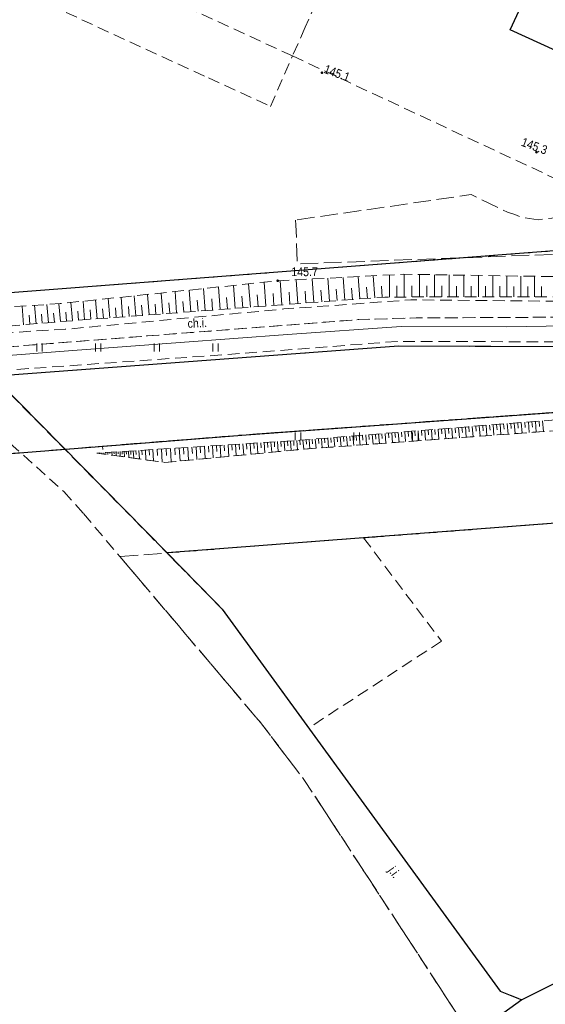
# Model space of a CAD drawing. Header units: metres. Extents: x 5548743 to 5556416, y 5707500 to 5714000.
# Tile 136 of 203: x 5554328 to 5554395, y 5710180 to 5710306. Entities that reach past the tile are written whole.
import ezdxf

# ---------------------------------------------------------------- set-up
doc = ezdxf.new("R2010")
doc.units = ezdxf.units.M
doc.header["$MEASUREMENT"] = 0
for name, pattern in [('1.5_0.75', [2.25, 1.5, -0.75]), ('2.25_0.75', [3, 2.25, -0.75]), ('219-1000', [0])]:
    doc.linetypes.add(name, pattern=pattern)
doc.layers.get('0').update_dxf_attribs({"color": 2, "linetype": 'CONTINUOUS', "lineweight": 5})
for name, color, linetype in [('000 Inne (niezydentyfikowane)', 7, 'CONTINUOUS'), ('217-kontur klasyfikacyjny', 7, 'CONTINUOUS'), ('218-kontur użytku gruntowego', 7, 'CONTINUOUS'), ('219-działka ewidencyjna', 7, 'CONTINUOUS'), ('chodnik', 7, 'CONTINUOUS'), ('chodnik-Atr17', 7, 'CONTINUOUS'), ('jezdnia', 7, 'CONTINUOUS'), ('jezdnia-Atr17', 7, 'CONTINUOUS'), ('krawężnik', 7, 'CONTINUOUS'), ('pikieta naturalna', 7, 'CONTINUOUS'), ('pikieta naturalna-Atr2', 7, 'CONTINUOUS'), ('przewód elektroenergetyczny podziemny', 7, 'CONTINUOUS'), ('skarpa nieumocniona', 7, 'CONTINUOUS'), ('trawnik', 7, 'CONTINUOUS')]:
    doc.layers.add(name, color=color, linetype=linetype)
doc.styles.get("Standard").update_dxf_attribs({"font": 'Working1250', "width": 0.75})

# ---------------------------------------------------------------- blocks, each defined once
blk = doc.blocks.new('TU04')
at = {"color": 0, "linetype": 'Continuous', "lineweight": 13}
for p, q in [((0, 0), (0, 1)), ((0.7, 0), (0.7, 1))]:
    blk.add_line(p, q, dxfattribs=at)
blk = doc.blocks.new('PW01')
at = {"linetype": 'Continuous', "lineweight": 13}
h = blk.add_hatch(color=0, dxfattribs=at)
edge = h.paths.add_edge_path()
edge.add_arc((0, 0), 0.18, 0, 360)

msp = doc.modelspace()

# ---------------------------------------------------------------- linework, layer by layer
at = {"layer": '000 Inne (niezydentyfikowane)', "color": 252, "linetype": 'Continuous', "lineweight": 18, "flags": 128}
for points in [[(5554371.05, 5710270.48), (5554370.83, 5710273.34)], [(5554372.95, 5710270.62), (5554372.74, 5710273.44)], [(5554374.83, 5710270.72), (5554374.82, 5710273.54)], [(5554376.72, 5710270.72), (5554376.71, 5710273.64)], [(5554378.65, 5710270.73), (5554378.65, 5710273.61)], [(5554380.57, 5710270.73), (5554380.56, 5710273.58)], [(5554382.47, 5710270.73), (5554382.46, 5710273.55)], [(5554384.34, 5710270.74), (5554384.33, 5710273.52)], [(5554386.19, 5710270.74), (5554386.19, 5710273.49)], [(5554388.02, 5710270.74), (5554388.02, 5710273.46)], [(5554389.83, 5710270.74), (5554389.83, 5710273.43)], [(5554391.62, 5710270.75), (5554391.61, 5710273.4)], [(5554393.38, 5710270.75), (5554393.38, 5710273.37)], [(5554355.09, 5710269.27), (5554354.87, 5710272.2)], [(5554357.05, 5710269.42), (5554356.82, 5710272.41)], [(5554359.04, 5710269.57), (5554358.81, 5710272.62)], [(5554361.08, 5710269.72), (5554360.85, 5710272.82)], [(5554363.13, 5710269.88), (5554362.9, 5710272.92)], [(5554365.16, 5710270.03), (5554364.93, 5710273.03)], [(5554367.15, 5710270.18), (5554366.93, 5710273.13)], [(5554369.12, 5710270.33), (5554368.9, 5710273.24)], [(5554373.89, 5710270.69), (5554373.79, 5710272.09)], [(5554375.76, 5710270.72), (5554375.76, 5710272.16)], [(5554377.68, 5710270.73), (5554377.68, 5710272.17)], [(5554379.61, 5710270.73), (5554379.61, 5710272.16)], [(5554381.52, 5710270.73), (5554381.52, 5710272.15)], [(5554383.41, 5710270.73), (5554383.4, 5710272.13)], [(5554385.27, 5710270.74), (5554385.27, 5710272.12)], [(5554387.11, 5710270.74), (5554387.11, 5710272.11)], [(5554388.93, 5710270.74), (5554388.93, 5710272.09)], [(5554390.73, 5710270.75), (5554390.72, 5710272.08)], [(5554392.5, 5710270.75), (5554392.5, 5710272.07)], [(5554394.26, 5710270.75), (5554394.26, 5710272.05)], [(5554342.39, 5710268.31), (5554342.19, 5710270.87)], [(5554344.1, 5710268.44), (5554343.9, 5710271.05)], [(5554345.84, 5710268.57), (5554345.64, 5710271.23)], [(5554347.62, 5710268.71), (5554347.42, 5710271.42)], [(5554349.44, 5710268.84), (5554349.23, 5710271.61)], [(5554351.28, 5710268.98), (5554351.07, 5710271.81)], [(5554353.17, 5710269.13), (5554352.95, 5710272)], [(5554356.06, 5710269.34), (5554355.95, 5710270.83)], [(5554358.04, 5710269.49), (5554357.93, 5710271)], [(5554360.06, 5710269.65), (5554359.94, 5710271.19)], [(5554362.11, 5710269.8), (5554361.99, 5710271.34)], [(5554364.15, 5710269.96), (5554364.04, 5710271.47)], [(5554366.16, 5710270.11), (5554366.05, 5710271.6)], [(5554368.14, 5710270.26), (5554368.03, 5710271.72)], [(5554370.09, 5710270.41), (5554369.98, 5710271.85)], [(5554372, 5710270.55), (5554371.9, 5710271.97)], [(5554328.06, 5710267.17), (5554327.86, 5710269.56)], [(5554329.65, 5710267.31), (5554329.45, 5710269.66)], [(5554331.22, 5710267.44), (5554331.02, 5710269.77)], [(5554332.77, 5710267.57), (5554332.58, 5710269.87)], [(5554334.31, 5710267.7), (5554334.11, 5710270.02)], [(5554335.86, 5710267.82), (5554335.68, 5710270.19)], [(5554337.45, 5710267.94), (5554337.26, 5710270.35)], [(5554339.06, 5710268.06), (5554338.88, 5710270.52)], [(5554340.71, 5710268.18), (5554340.52, 5710270.7)], [(5554343.24, 5710268.37), (5554343.14, 5710269.67)], [(5554344.97, 5710268.5), (5554344.87, 5710269.82)], [(5554346.73, 5710268.64), (5554346.63, 5710269.98)], [(5554348.52, 5710268.77), (5554348.42, 5710270.14)], [(5554350.36, 5710268.91), (5554350.25, 5710270.31)], [(5554352.22, 5710269.05), (5554352.11, 5710270.48)], [(5554354.12, 5710269.2), (5554354.01, 5710270.65)], [(5554328.86, 5710267.24), (5554328.76, 5710268.42)], [(5554330.44, 5710267.37), (5554330.34, 5710268.54)], [(5554332, 5710267.5), (5554331.9, 5710268.66)], [(5554333.54, 5710267.63), (5554333.44, 5710268.79)], [(5554335.08, 5710267.76), (5554334.99, 5710268.93)], [(5554336.65, 5710267.88), (5554336.56, 5710269.07)], [(5554338.25, 5710268), (5554338.16, 5710269.22)], [(5554339.88, 5710268.12), (5554339.79, 5710269.36)], [(5554341.54, 5710268.25), (5554341.45, 5710269.51)], [(5554388.52, 5710254.42), (5554388.58, 5710253.75)], [(5554388.97, 5710254.46), (5554389.08, 5710253.12)], [(5554389.42, 5710254.5), (5554389.48, 5710253.82)], [(5554389.87, 5710254.53), (5554389.98, 5710253.18)], [(5554390.32, 5710254.57), (5554390.38, 5710253.89)], [(5554390.78, 5710254.6), (5554390.88, 5710253.25)], [(5554391.23, 5710254.63), (5554391.28, 5710253.96)], [(5554391.68, 5710254.67), (5554391.78, 5710253.31)], [(5554392.13, 5710254.7), (5554392.18, 5710254.03)], [(5554392.58, 5710254.74), (5554392.69, 5710253.38)], [(5554393.04, 5710254.77), (5554393.09, 5710254.09)], [(5554393.49, 5710254.81), (5554393.59, 5710253.45)], [(5554393.94, 5710254.84), (5554394, 5710254.16)], [(5554394.4, 5710254.88), (5554394.5, 5710253.51)], [(5554373.03, 5710253.18), (5554373.08, 5710252.56)], [(5554373.44, 5710253.21), (5554373.54, 5710251.97)], [(5554373.86, 5710253.24), (5554373.91, 5710252.62)], [(5554374.27, 5710253.28), (5554374.37, 5710252.03)], [(5554374.69, 5710253.31), (5554374.74, 5710252.69)], [(5554375.11, 5710253.35), (5554375.21, 5710252.09)], [(5554375.52, 5710253.38), (5554375.58, 5710252.75)], [(5554375.94, 5710253.41), (5554376.05, 5710252.16)], [(5554376.36, 5710253.45), (5554376.42, 5710252.82)], [(5554376.79, 5710253.48), (5554376.89, 5710252.22)], [(5554377.21, 5710253.51), (5554377.26, 5710252.88)], [(5554377.63, 5710253.55), (5554377.73, 5710252.28)], [(5554378.06, 5710253.58), (5554378.11, 5710252.95)], [(5554378.48, 5710253.62), (5554378.58, 5710252.34)], [(5554378.91, 5710253.65), (5554378.96, 5710253.01)], [(5554379.33, 5710253.68), (5554379.44, 5710252.41)], [(5554379.76, 5710253.72), (5554379.81, 5710253.08)], [(5554380.19, 5710253.75), (5554380.29, 5710252.47)], [(5554380.62, 5710253.79), (5554380.67, 5710253.14)], [(5554381.05, 5710253.82), (5554381.15, 5710252.53)], [(5554381.48, 5710253.86), (5554381.53, 5710253.21)], [(5554381.92, 5710253.89), (5554382.02, 5710252.6)], [(5554382.35, 5710253.93), (5554382.4, 5710253.28)], [(5554382.78, 5710253.96), (5554382.89, 5710252.66)], [(5554383.22, 5710254), (5554383.27, 5710253.34)], [(5554383.66, 5710254.03), (5554383.76, 5710252.72)], [(5554384.09, 5710254.07), (5554384.15, 5710253.41)], [(5554384.53, 5710254.1), (5554384.64, 5710252.79)], [(5554384.97, 5710254.14), (5554385.02, 5710253.48)], [(5554385.41, 5710254.17), (5554385.52, 5710252.85)], [(5554385.85, 5710254.21), (5554385.91, 5710253.55)], [(5554386.3, 5710254.24), (5554386.4, 5710252.92)], [(5554386.74, 5710254.28), (5554386.79, 5710253.62)], [(5554387.19, 5710254.32), (5554387.29, 5710252.98)], [(5554387.63, 5710254.35), (5554387.68, 5710253.68)], [(5554388.08, 5710254.39), (5554388.18, 5710253.05)], [(5554355.63, 5710251.91), (5554355.67, 5710251.2)], [(5554356.1, 5710251.94), (5554356.19, 5710250.53)], [(5554356.56, 5710251.97), (5554356.61, 5710251.27)], [(5554357.02, 5710252), (5554357.11, 5710250.61)], [(5554357.48, 5710252.03), (5554357.52, 5710251.34)], [(5554357.93, 5710252.06), (5554358.01, 5710250.7)], [(5554358.37, 5710252.09), (5554358.42, 5710251.41)], [(5554358.81, 5710252.11), (5554358.9, 5710250.78)], [(5554359.25, 5710252.14), (5554359.29, 5710251.48)], [(5554359.68, 5710252.17), (5554359.77, 5710250.87)], [(5554360.11, 5710252.19), (5554360.15, 5710251.55)], [(5554360.53, 5710252.22), (5554360.61, 5710250.95)], [(5554360.95, 5710252.25), (5554360.99, 5710251.62)], [(5554361.37, 5710252.27), (5554361.45, 5710251.03)], [(5554361.78, 5710252.3), (5554361.82, 5710251.68)], [(5554362.18, 5710252.33), (5554362.26, 5710251.11)], [(5554362.58, 5710252.35), (5554362.62, 5710251.75)], [(5554362.98, 5710252.38), (5554363.06, 5710251.18)], [(5554363.37, 5710252.4), (5554363.42, 5710251.81)], [(5554363.77, 5710252.43), (5554363.86, 5710251.26)], [(5554364.16, 5710252.47), (5554364.21, 5710251.88)], [(5554364.55, 5710252.5), (5554364.65, 5710251.32)], [(5554364.95, 5710252.53), (5554365, 5710251.94)], [(5554365.34, 5710252.56), (5554365.44, 5710251.37)], [(5554365.74, 5710252.59), (5554365.79, 5710252)], [(5554366.14, 5710252.62), (5554366.23, 5710251.43)], [(5554366.53, 5710252.66), (5554366.58, 5710252.06)], [(5554366.93, 5710252.69), (5554367.03, 5710251.49)], [(5554367.33, 5710252.72), (5554367.38, 5710252.12)], [(5554367.73, 5710252.75), (5554367.83, 5710251.55)], [(5554368.14, 5710252.78), (5554368.18, 5710252.18)], [(5554368.54, 5710252.82), (5554368.64, 5710251.61)], [(5554368.94, 5710252.85), (5554368.99, 5710252.24)], [(5554369.35, 5710252.88), (5554369.44, 5710251.67)], [(5554369.75, 5710252.91), (5554369.8, 5710252.31)], [(5554370.16, 5710252.95), (5554370.26, 5710251.73)], [(5554370.57, 5710252.98), (5554370.62, 5710252.37)], [(5554370.97, 5710253.01), (5554371.07, 5710251.79)], [(5554371.38, 5710253.05), (5554371.43, 5710252.43)], [(5554371.79, 5710253.08), (5554371.89, 5710251.85)], [(5554372.2, 5710253.11), (5554372.25, 5710252.5)], [(5554372.62, 5710253.14), (5554372.72, 5710251.91)], [(5554337.53, 5710250.77), (5554337.53, 5710250.76)], [(5554337.79, 5710250.78), (5554337.79, 5710250.71)], [(5554338.05, 5710250.8), (5554338.05, 5710250.74)], [(5554338.31, 5710250.81), (5554338.32, 5710250.64)], [(5554338.57, 5710250.83), (5554338.57, 5710250.72)], [(5554338.83, 5710250.85), (5554338.84, 5710250.56)], [(5554339.09, 5710250.86), (5554339.1, 5710250.7)], [(5554339.35, 5710250.88), (5554339.37, 5710250.49)], [(5554339.61, 5710250.9), (5554339.62, 5710250.68)], [(5554339.87, 5710250.91), (5554339.9, 5710250.42)], [(5554340.13, 5710250.93), (5554340.14, 5710250.66)], [(5554340.39, 5710250.95), (5554340.42, 5710250.35)], [(5554340.65, 5710250.96), (5554340.67, 5710250.64)], [(5554340.91, 5710250.98), (5554340.95, 5710250.27)], [(5554341.17, 5710251), (5554341.19, 5710250.62)], [(5554341.45, 5710251.01), (5554341.5, 5710250.2)], [(5554341.75, 5710251.03), (5554341.77, 5710250.59)], [(5554342.07, 5710251.05), (5554342.13, 5710250.11)], [(5554342.42, 5710251.08), (5554342.45, 5710250.57)], [(5554342.79, 5710251.1), (5554342.86, 5710250.01)], [(5554343.19, 5710251.12), (5554343.23, 5710250.54)], [(5554343.62, 5710251.15), (5554343.7, 5710249.89)], [(5554344.09, 5710251.18), (5554344.13, 5710250.5)], [(5554344.59, 5710251.21), (5554344.68, 5710249.75)], [(5554345.12, 5710251.25), (5554345.17, 5710250.46)], [(5554345.68, 5710251.28), (5554345.79, 5710249.6)], [(5554346.26, 5710251.32), (5554346.31, 5710250.45)], [(5554346.83, 5710251.35), (5554346.93, 5710249.64)], [(5554347.39, 5710251.39), (5554347.44, 5710250.54)], [(5554347.94, 5710251.42), (5554348.05, 5710249.75)], [(5554348.5, 5710251.46), (5554348.55, 5710250.63)], [(5554349.04, 5710251.49), (5554349.14, 5710249.85)], [(5554349.58, 5710251.53), (5554349.63, 5710250.72)], [(5554350.11, 5710251.56), (5554350.22, 5710249.96)], [(5554350.64, 5710251.6), (5554350.69, 5710250.8)], [(5554351.16, 5710251.63), (5554351.26, 5710250.06)], [(5554351.68, 5710251.66), (5554351.73, 5710250.88)], [(5554352.19, 5710251.69), (5554352.29, 5710250.15)], [(5554352.7, 5710251.73), (5554352.75, 5710250.96)], [(5554353.2, 5710251.76), (5554353.29, 5710250.25)], [(5554353.7, 5710251.79), (5554353.74, 5710251.04)], [(5554354.19, 5710251.82), (5554354.28, 5710250.34)], [(5554354.67, 5710251.85), (5554354.72, 5710251.12)], [(5554355.15, 5710251.88), (5554355.24, 5710250.44)]]:
    msp.add_lwpolyline(points, dxfattribs=at)
at = {"layer": '217-kontur klasyfikacyjny', "color": 3, "linetype": '1.5_0.75', "lineweight": 18, "flags": 128}
for points in [[(5554517.63, 5710251.1), (5554371.52, 5710239.91)], [(5554371.52, 5710239.91), (5554381.47, 5710226.69)], [(5554381.47, 5710226.69), (5554364.51, 5710215.6)], [(5554364.51, 5710215.6), (5554366.44, 5710212.96)], [(5554366.44, 5710212.96), (5554388.99, 5710181.94)], [(5554391.76, 5710180.83), (5554413.89, 5710191.86)], [(5554388.99, 5710181.94), (5554391.76, 5710180.83)]]:
    msp.add_lwpolyline(points, dxfattribs=at)
at = {"layer": '218-kontur użytku gruntowego', "color": 70, "linetype": '1.5_0.75', "lineweight": 18, "flags": 128}
for points in [[(5554362.43, 5710301.56), (5554321.99, 5710320.2)], [(5554369.02, 5710316.58), (5554364.04, 5710305.22)], [(5554319.17, 5710313.71), (5554351.69, 5710298.75)], [(5554364.04, 5710305.22), (5554362.43, 5710301.56)], [(5554359.62, 5710295.1), (5554362.43, 5710301.56)], [(5554362.43, 5710301.56), (5554412.98, 5710277.94)], [(5554351.69, 5710298.75), (5554359.62, 5710295.1)], [(5554412.98, 5710277.94), (5554309.21, 5710269.95)], [(5554324.77, 5710259.95), (5554346.39, 5710237.99)], [(5554346.39, 5710237.99), (5554324.77, 5710259.95)], [(5554323.01, 5710255.01), (5554333.18, 5710245.85)], [(5554371.52, 5710239.91), (5554517.63, 5710251.1)], [(5554517.63, 5710251.1), (5554371.52, 5710239.91)], [(5554333.18, 5710245.85), (5554335.71, 5710243.02)], [(5554335.71, 5710243.02), (5554340.36, 5710237.53)], [(5554346.39, 5710237.99), (5554371.52, 5710239.91)], [(5554371.52, 5710239.91), (5554381.47, 5710226.69)], [(5554340.36, 5710237.53), (5554358.35, 5710216.28)], [(5554353.46, 5710230.79), (5554346.39, 5710237.99)], [(5554364.51, 5710215.6), (5554353.46, 5710230.79)], [(5554381.47, 5710226.69), (5554364.51, 5710215.6)], [(5554358.35, 5710216.28), (5554364.06, 5710208.77)], [(5554364.51, 5710215.6), (5554366.44, 5710212.96)], [(5554366.44, 5710212.96), (5554364.51, 5710215.6)], [(5554366.44, 5710212.96), (5554388.99, 5710181.94)], [(5554388.99, 5710181.94), (5554366.44, 5710212.96)], [(5554364.06, 5710208.77), (5554383.66, 5710178.71)], [(5554391.76, 5710180.83), (5554413.89, 5710191.86)], [(5554413.89, 5710191.86), (5554391.76, 5710180.83)], [(5554388.99, 5710181.94), (5554391.76, 5710180.83)], [(5554391.76, 5710180.83), (5554388.99, 5710181.94)]]:
    msp.add_lwpolyline(points, dxfattribs=at)
at = {"layer": '219-działka ewidencyjna', "color": 94, "linetype": '219-1000', "lineweight": 30, "flags": 128}
for points in [[(5554412.98, 5710277.94), (5554309.21, 5710269.95)], [(5554324.77, 5710259.95), (5554346.39, 5710237.99)], [(5554517.63, 5710251.1), (5554346.39, 5710237.99)], [(5554346.39, 5710237.99), (5554353.46, 5710230.79)], [(5554353.46, 5710230.79), (5554388.99, 5710181.94)], [(5554413.89, 5710191.86), (5554391.76, 5710180.83)], [(5554388.99, 5710181.94), (5554391.76, 5710180.83)], [(5554391.76, 5710180.83), (5554385.13, 5710176.03)]]:
    msp.add_lwpolyline(points, dxfattribs=at)
at = {"layer": 'chodnik', "color": 252, "linetype": '1.5_0.75', "lineweight": 18, "flags": 128}
msp.add_lwpolyline([(5554364.11, 5710430.92), (5554363.89, 5710430.87), (5554363.67, 5710430.82), (5554363.46, 5710430.75), (5554363.25, 5710430.68), (5554363.04, 5710430.58), (5554362.84, 5710430.49), (5554362.64, 5710430.37), (5554362.46, 5710430.26), (5554362.27, 5710430.12), (5554361.31, 5710429.48), (5554360.54, 5710428.9), (5554359.75, 5710428.05), (5554358.74, 5710426.66), (5554352.05, 5710411.17), (5554339.54, 5710382.11), (5554326.59, 5710351.06), (5554311.34, 5710314.54), (5554304.07, 5710297.57), (5554302.49, 5710293.51), (5554300.31, 5710285.92), (5554299.66, 5710281.4), (5554299.54, 5710273.15), (5554300.06, 5710273.27), (5554300.66, 5710273.33), (5554305.28, 5710267.38), (5554308.56, 5710264.71), (5554315.57, 5710261.76), (5554315.6, 5710260.56), (5554319.59, 5710260.92), (5554319.39, 5710262.78), (5554320.23, 5710263.89), (5554343.83, 5710265.74), (5554370.89, 5710267.84), (5554378.22, 5710268.05), (5554414.15, 5710268.23), (5554420.26, 5710268.42), (5554467.76, 5710272.06), (5554528.12, 5710276.78), (5554529.29, 5710276.04), (5554529.45, 5710273.96), (5554533.45, 5710274.17), (5554532.87, 5710275.9), (5554534.37, 5710277.31), (5554567.84, 5710279.87), (5554624.61, 5710284.23), (5554665.49, 5710287.36), (5554722.3, 5710291.93), (5554721.99, 5710294.06), (5554692.86, 5710291.62), (5554652.68, 5710288.66), (5554603.96, 5710284.82), (5554555.37, 5710281.04), (5554532.95, 5710279.32), (5554528.95, 5710279.05), (5554490.76, 5710276.14), (5554445.64, 5710272.63), (5554420.03, 5710270.57), (5554405.25, 5710270.1), (5554377.56, 5710270.36), (5554361.34, 5710269.19), (5554333.35, 5710266.59), (5554319.69, 5710265.79), (5554314.93, 5710265.73), (5554311.9, 5710266.23), (5554310.06, 5710266.91), (5554307.75, 5710268.85), (5554305.92, 5710270.67), (5554303.43, 5710273.82), (5554302.27, 5710275.92), (5554301.71, 5710277.33), (5554301.66, 5710279.69), (5554301.76, 5710282.88), (5554302.3, 5710284.46), (5554303.14, 5710288.66), (5554304.04, 5710292.05), (5554305.52, 5710295.46), (5554308.47, 5710302.74), (5554313.84, 5710314.76), (5554318.06, 5710324.52), (5554324.12, 5710337.82), (5554330.55, 5710352.92), (5554344.43, 5710385.68), (5554343.76, 5710385.4), (5554358.3, 5710418.07)], close=True, dxfattribs=at)
at = {"layer": 'jezdnia', "color": 252, "linetype": '2.25_0.75', "lineweight": 18, "flags": 128}
for points in [[(5554286.87, 5710246.53), (5554310.62, 5710249.39), (5554313.02, 5710249.64), (5554356.51, 5710253.11), (5554398.75, 5710256.18), (5554458.33, 5710260.65), (5554520.28, 5710265.46), (5554529.94, 5710266.3), (5554533.96, 5710266.54), (5554642.18, 5710274.85), (5554752.55, 5710283.55), (5554757.3, 5710284.09), (5554764.62, 5710284.87), (5554772.72, 5710286.02), (5554780.26, 5710287.1), (5554788.19, 5710288.57), (5554794.39, 5710289.76), (5554801.87, 5710291.51), (5554817.73, 5710295.59), (5554822.95, 5710297.38), (5554830.44, 5710299.81), (5554836.13, 5710302.09), (5554844.96, 5710305.26), (5554850.94, 5710307.74), (5554855.73, 5710309.77), (5554864.28, 5710313.78), (5554868.44, 5710315.93), (5554879.13, 5710321.64), (5554893.08, 5710329.84), (5554900.82, 5710334.86), (5554905.94, 5710338.07), (5554932.96, 5710356.3), (5554953.33, 5710370.25), (5554955.04, 5710371.15), (5554957.52, 5710371.74), (5554960.56, 5710371.56), (5554961.95, 5710371.05), (5554963.17, 5710370.34), (5554955.43, 5710383.54), (5554954.57, 5710381.37), (5554953.36, 5710379.34), (5554941.62, 5710370.79), (5554913.34, 5710351.2), (5554889.37, 5710335.59), (5554879.09, 5710329.48), (5554867.79, 5710323.34), (5554856.7, 5710317.87), (5554851.12, 5710315.25), (5554837.39, 5710309.59), (5554822.28, 5710304.4), (5554810.81, 5710300.94), (5554791, 5710295.98), (5554781.3, 5710294.19), (5554760.54, 5710291.41), (5554749.22, 5710290.2), (5554712.72, 5710287.45), (5554626.12, 5710280.54), (5554543.48, 5710274.22), (5554509.19, 5710271.71), (5554421.1, 5710264.86), (5554411.37, 5710264.31), (5554375.97, 5710264.45), (5554315.99, 5710259.97), (5554313.02, 5710260), (5554310.28, 5710260.32), (5554282.8, 5710253.32), (5554276.46, 5710251.4), (5554271.61, 5710250.29), (5554270.32, 5710250.46), (5554268.79, 5710251.53), (5554265.84, 5710257.11), (5554264.79, 5710258.71), (5554260.9, 5710256.6), (5554262.31, 5710254.76), (5554263.87, 5710250.46), (5554263.57, 5710248.09), (5554247.08, 5710242.71), (5554236.32, 5710238.19), (5554229.58, 5710234.81), (5554222.95, 5710231.33), (5554214.84, 5710226.35), (5554205.93, 5710220.52), (5554199.06, 5710215.52), (5554197.52, 5710215.94), (5554193.99, 5710212.54), (5554193.95, 5710211.46), (5554191.56, 5710209.53), (5554185.2, 5710203.91), (5554175.02, 5710194.7), (5554165.59, 5710185.7), (5554154.52, 5710175.6), (5554158.99, 5710171.37), (5554168.86, 5710181), (5554177.03, 5710188.43), (5554184.81, 5710195.02), (5554194.51, 5710202.86), (5554207.91, 5710213.24), (5554217.1, 5710219.5), (5554229.56, 5710226.79), (5554239.49, 5710231.76), (5554249.85, 5710236.13), (5554257.27, 5710238.67), (5554263.03, 5710240.46), (5554271.4, 5710242.87), (5554277.72, 5710244.36), (5554283.77, 5710245.89)], [(5554362.82, 5710280.57), (5554362.86, 5710279.95), (5554363.06, 5710274.96), (5554397.48, 5710276.24), (5554412.73, 5710273.81), (5554428.16, 5710274.58), (5554456.25, 5710276.86), (5554473.8, 5710278.77), (5554525.84, 5710282.43), (5554529.57, 5710282.69), (5554530.26, 5710286.71), (5554474.33, 5710282.19), (5554456.03, 5710280.9), (5554428.41, 5710278.51), (5554413.03, 5710277.95), (5554403.46, 5710283.54), (5554399.61, 5710281.88), (5554396.81, 5710280.95), (5554393.82, 5710280.61), (5554391.76, 5710280.92), (5554390.84, 5710281.26), (5554389.9, 5710281.58), (5554385.26, 5710283.82)], [(5554510.36, 5710219.11), (5554518.76, 5710223.87), (5554520.14, 5710230.02), (5554527.67, 5710241.31), (5554529.98, 5710252.05), (5554517.63, 5710251.1), (5554516.49, 5710247.01), (5554510.06, 5710240.46), (5554449.22, 5710209.69), (5554438.92, 5710204.2), (5554413.89, 5710191.86), (5554391.76, 5710180.83), (5554388.99, 5710181.94), (5554366.93, 5710212.28), (5554366.44, 5710212.96), (5554364.07, 5710216.21), (5554353.46, 5710230.79), (5554346.39, 5710237.99), (5554340.36, 5710237.53), (5554358.35, 5710216.28), (5554364.06, 5710208.77), (5554383.66, 5710178.71), (5554385.13, 5710176.03), (5554334.54, 5710151.42), (5554320.94, 5710146.7), (5554323.51, 5710140.2), (5554324.83, 5710140.82), (5554337.8, 5710146.92), (5554343.18, 5710149.45), (5554417.31, 5710185.64), (5554450.69, 5710202.85), (5554471, 5710210.42), (5554490.29, 5710221.02)]]:
    msp.add_lwpolyline(points, close=True, dxfattribs=at)
at = {"layer": 'krawężnik', "color": 252, "linetype": 'Continuous', "lineweight": 25, "flags": 128}
for points in [[(5554395.86, 5710289.73), (5554400.34, 5710292.92), (5554402.7, 5710295.48), (5554404.92, 5710298.83), (5554405.56, 5710300.25), (5554405.59, 5710301.75), (5554405.18, 5710302.71), (5554404.38, 5710303.52), (5554403.74, 5710303.74), (5554403.32, 5710303.49), (5554401.55, 5710299.76), (5554390.24, 5710304.9), (5554410.31, 5710348.19)], [(5554626.12, 5710280.54), (5554543.48, 5710274.22), (5554509.19, 5710271.71), (5554421.1, 5710264.86), (5554411.37, 5710264.31), (5554375.97, 5710264.45), (5554315.99, 5710259.97), (5554313.02, 5710260), (5554310.28, 5710260.32), (5554308.01, 5710261.18), (5554306.18, 5710262.37)], [(5554311.39, 5710174.17), (5554310.27, 5710178.98), (5554308.84, 5710189.67), (5554306.37, 5710209), (5554304.04, 5710231.96), (5554303.66, 5710235.88), (5554303.31, 5710240.6), (5554303.45, 5710242.58), (5554303.99, 5710244.55), (5554305, 5710246.1), (5554306.84, 5710247.72), (5554308.54, 5710248.72), (5554310.62, 5710249.39), (5554313.02, 5710249.64), (5554356.51, 5710253.11), (5554398.75, 5710256.18), (5554458.33, 5710260.65), (5554520.28, 5710265.46), (5554529.94, 5710266.3), (5554533.96, 5710266.54), (5554642.18, 5710274.85)]]:
    msp.add_lwpolyline(points, dxfattribs=at)
at = {"layer": 'przewód elektroenergetyczny podziemny', "color": 1, "linetype": 'Continuous', "lineweight": 18, "flags": 128}
msp.add_lwpolyline([(5554313.35, 5710262.26), (5554334.35, 5710263.88), (5554361.81, 5710265.93), (5554376.32, 5710266.97), (5554389.82, 5710266.91), (5554420.01, 5710267.41), (5554449.48, 5710269.64), (5554480.02, 5710271.91), (5554509.66, 5710274.17), (5554539.59, 5710276.38), (5554569.47, 5710278.87), (5554599.19, 5710281.19), (5554629.39, 5710283.42), (5554659.21, 5710285.82), (5554689.14, 5710288.14), (5554718.89, 5710290.33), (5554748.45, 5710292.77), (5554772.45, 5710295.52), (5554796.03, 5710299.68), (5554819.72, 5710306.31), (5554842.09, 5710314.29), (5554864.19, 5710324.28), (5554884.67, 5710335.95), (5554909.56, 5710351.99)], dxfattribs=at)
at = {"layer": 'skarpa nieumocniona', "color": 252, "linetype": '1.5_0.75', "lineweight": 18, "flags": 128}
for points in [[(5554525.84, 5710282.43), (5554473.8, 5710278.77), (5554456.25, 5710276.86), (5554428.16, 5710274.58), (5554412.73, 5710273.81), (5554405.95, 5710273.17), (5554376.66, 5710273.64), (5554360.54, 5710272.8), (5554332.75, 5710269.88), (5554316.2, 5710268.78), (5554313.03, 5710267.94), (5554310.02, 5710269.73), (5554305.56, 5710274.78), (5554303.53, 5710279.74), (5554303.6, 5710283.17), (5554304.11, 5710287.63), (5554304.75, 5710291.31), (5554305.87, 5710294.64), (5554305.52, 5710295.46), (5554304.04, 5710292.05), (5554303.14, 5710288.66), (5554302.38, 5710282.2), (5554302.61, 5710278.38), (5554303.2, 5710275.76), (5554304.83, 5710272.99), (5554309.1, 5710268.35), (5554312.87, 5710266.31), (5554314.78, 5710266.06), (5554334.6, 5710267.72), (5554374.23, 5710270.72), (5554405.62, 5710270.77), (5554420.14, 5710271.19), (5554448.36, 5710273.37), (5554479.88, 5710275.9), (5554528, 5710279.75)], [(5554525.84, 5710282.43), (5554473.8, 5710278.77), (5554456.25, 5710276.86), (5554428.16, 5710274.58), (5554412.73, 5710273.81), (5554405.95, 5710273.17), (5554376.66, 5710273.64), (5554360.54, 5710272.8), (5554332.75, 5710269.88), (5554316.2, 5710268.78), (5554313.03, 5710267.94), (5554310.02, 5710269.73), (5554305.56, 5710274.78), (5554303.53, 5710279.74), (5554303.6, 5710283.17), (5554304.11, 5710287.63), (5554304.75, 5710291.31), (5554305.87, 5710294.64), (5554305.52, 5710295.46), (5554304.04, 5710292.05), (5554303.14, 5710288.66), (5554302.38, 5710282.2), (5554302.61, 5710278.38), (5554303.2, 5710275.76), (5554304.83, 5710272.99), (5554309.1, 5710268.35), (5554312.87, 5710266.31), (5554314.78, 5710266.06), (5554334.6, 5710267.72), (5554374.23, 5710270.72), (5554405.62, 5710270.77), (5554420.14, 5710271.19), (5554448.36, 5710273.37), (5554479.88, 5710275.9), (5554528, 5710279.75)], [(5554528.47, 5710264.9), (5554483.95, 5710261.78), (5554436.26, 5710258.06), (5554389.72, 5710254.52), (5554363.35, 5710252.4), (5554337.44, 5710250.76), (5554346.07, 5710249.56), (5554363.88, 5710251.26), (5554421.21, 5710255.48), (5554481.49, 5710260.01), (5554516.05, 5710262.85), (5554517.41, 5710263.71)], [(5554528.47, 5710264.9), (5554483.95, 5710261.78), (5554436.26, 5710258.06), (5554389.72, 5710254.52), (5554363.35, 5710252.4), (5554337.44, 5710250.76), (5554346.07, 5710249.56), (5554363.88, 5710251.26), (5554421.21, 5710255.48), (5554481.49, 5710260.01), (5554516.05, 5710262.85), (5554517.41, 5710263.71)]]:
    msp.add_lwpolyline(points, close=True, dxfattribs=at)
at = {"layer": 'trawnik', "color": 252, "linetype": '1.5_0.75', "lineweight": 18, "flags": 128}
for points in [[(5554529.45, 5710273.96), (5554529.29, 5710276.04), (5554528.12, 5710276.78), (5554467.76, 5710272.06), (5554420.26, 5710268.42), (5554414.15, 5710268.23), (5554378.22, 5710268.05), (5554370.89, 5710267.84), (5554343.83, 5710265.74), (5554320.23, 5710263.89), (5554319.39, 5710262.78), (5554319.59, 5710260.92), (5554353.86, 5710263.35), (5554375.83, 5710265.05), (5554403.43, 5710264.97), (5554416.67, 5710265.16), (5554440.07, 5710267.01), (5554476.01, 5710269.69)], [(5554530.04, 5710264.08), (5554529.94, 5710266.3), (5554520.28, 5710265.46), (5554458.33, 5710260.65), (5554398.75, 5710256.18), (5554356.51, 5710253.11), (5554338.16, 5710251.64), (5554338.22, 5710250.81), (5554337.44, 5710250.76), (5554346.07, 5710249.56), (5554363.88, 5710251.26), (5554421.21, 5710255.48), (5554481.49, 5710260.01), (5554516.05, 5710262.85), (5554517.41, 5710263.71), (5554528.47, 5710264.9)]]:
    msp.add_lwpolyline(points, close=True, dxfattribs=at)

# ---------------------------------------------------------------- block references
at = {"layer": 'pikieta naturalna', "color": 252, "linetype": 'Continuous', "lineweight": 13}
for p in [(5554366.2, 5710299.41), (5554393.62, 5710289.26), (5554360.54, 5710272.8)]:
    msp.add_blockref('PW01', p, dxfattribs=at)
at = {"layer": 'trawnik', "color": 252, "linetype": 'Continuous', "lineweight": 18}
for p in [(5554329.739, 5710263.769), (5554337.239, 5710263.769), (5554344.739, 5710263.769), (5554352.239, 5710263.769), (5554362.789, 5710252.409), (5554370.289, 5710252.409), (5554377.789, 5710252.409)]:
    msp.add_blockref('TU04', p, dxfattribs=at)

# ---------------------------------------------------------------- texts
at = {"layer": 'chodnik-Atr17', "color": 252, "width": 0.9}
msp.add_text('ch.i.', height=1.125, rotation=2.364, dxfattribs=at).set_placement((5554349.04, 5710266.78))
at = {"layer": 'jezdnia-Atr17', "color": 252, "width": 0.9}
msp.add_text('j.i.', height=1.125, rotation=306.046, dxfattribs=at).set_placement((5554374.6, 5710197.37))
at = {"layer": 'pikieta naturalna-Atr2', "color": 252, "width": 0.9}
for s, p in [('145.1', (5554366.34, 5710299.43)), ('145.3', (5554391.57, 5710290.1))]:
    msp.add_text(s, height=1.125, rotation=339.687, dxfattribs=at).set_placement(p)
msp.add_text('145.7', height=1.125, dxfattribs=at).set_placement((5554362.28, 5710273.39))

doc.saveas('drawing.dxf')
